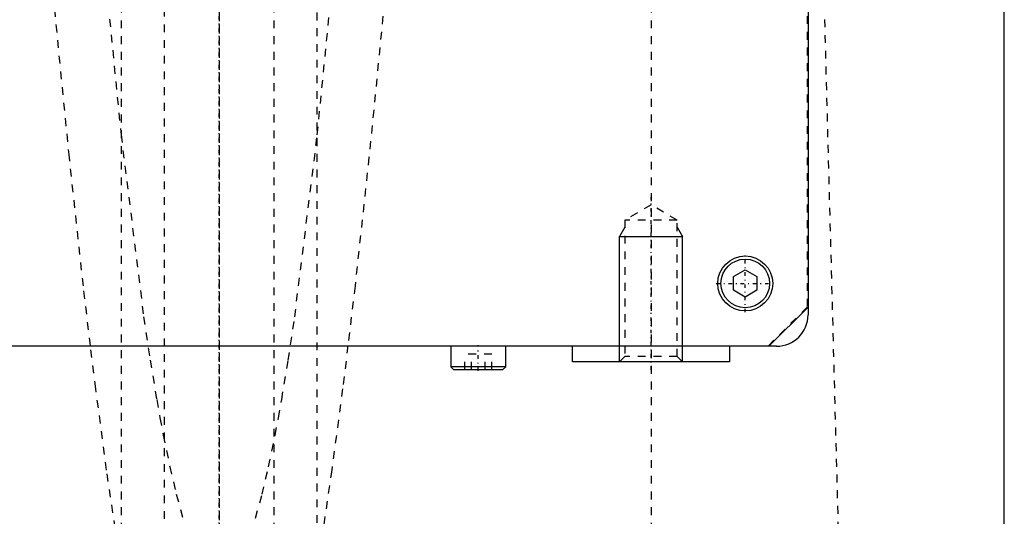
# Model space of a CAD drawing. Extents: x -120 to 120, y -123 to 447.
# Tile 5 of 11: x -25 to 100, y 42 to 106. Entities that reach past the tile are written whole.
import ezdxf

# ---------------------------------------------------------------- set-up
doc = ezdxf.new("R2010")
doc.units = 0
doc.linetypes.add('CENTER', pattern=[1.5, 0.45, -0.5, 0.05, -0.5])
doc.linetypes.add('DASHED', pattern=[2, 1, -1])
for name, color, linetype in [('AM_0', 7, 'CONTINUOUS'), ('AM_10', 7, 'CONTINUOUS'), ('AM_3', 7, 'DASHED'), ('AM_7', 7, 'CENTER')]:
    doc.layers.add(name, color=color, linetype=linetype)

msp = doc.modelspace()

# ---------------------------------------------------------------- linework, layer by layer
at = {"layer": 'AM_0', "color": 7, "linetype": 'CONTINUOUS'}
for p, q in [((75, 380), (75, 68)), ((100, 25), (100, 363)), ((65.5, 72.87), (67, 73.73)), ((65.5, 71.13), (65.5, 72.87)), ((67, 73.73), (68.5, 72.87)), ((68.5, 72.87), (68.5, 71.13)), ((67, 70.27), (65.5, 71.13)), ((68.5, 71.13), (67, 70.27)), ((70, 64), (75, 69)), ((71, 64), (-71, 64)), ((29.5, 64), (29.5, 61.4)), ((36.5, 61.4), (36.5, 64)), ((45, 62), (45, 64)), ((65, 64), (65, 62)), ((65, 62), (45, 62)), ((29.5, 61.4), (29.9, 61)), ((36.5, 61.4), (29.5, 61.4)), ((36.1, 61), (29.9, 61)), ((36.1, 61), (36.5, 61.4))]:
    msp.add_line(p, q, dxfattribs=at)
for radius in [3.5, 3.1]:
    msp.add_circle((67, 72), radius, dxfattribs=at)
msp.add_arc((71, 68), 4, 270, 0, dxfattribs=at)
at = {"layer": 'AM_10', "color": 7, "linetype": 'CONTINUOUS'}
for p, q in [((51.68, 79.17), (51, 78)), ((58.32, 79.17), (59, 78)), ((51, 62), (51, 78)), ((51, 78), (59, 78)), ((59, 62), (59, 78))]:
    msp.add_line(p, q, dxfattribs=at)
at = {"layer": 'AM_3', "color": 6, "linetype": 'DASHED'}
for p, q in [((-7, 421), (-7, -97.5)), ((7, -97.5), (7, 421)), ((-12.5, 405.5), (-12.5, -56.5)), ((12.5, -56.5), (12.5, 405.5)), ((74.95, 69.05), (74.95, 374.95)), ((55.06, 34.5), (55.06, 116.6)), ((76.83, 115.63), (79, 34.5)), ((55, 82), (51.68, 80.08)), ((58.32, 80.08), (55, 82)), ((51.68, 80.08), (51.68, 62.68)), ((58.32, 80.08), (51.68, 80.08)), ((58.32, 62.68), (58.32, 80.08)), ((69.95, 64.05), (74.95, 69.05)), ((-69.95, 64.05), (69.95, 64.05)), ((31.27, 61), (31.27, 63)), ((34.73, 63), (31.27, 63)), ((32.13, 61), (32.13, 63)), ((33.87, 61), (33.87, 63)), ((34.73, 61), (34.73, 63)), ((51.68, 62.68), (51, 62)), ((58.32, 62.68), (51.68, 62.68)), ((59, 62), (58.32, 62.68))]:
    msp.add_line(p, q, dxfattribs=at)
for points in [[(-16.4, 64.1, 0), (-17.3, 71.69, 0), (-19.08, 88.06, 0), (-20.86, 106.04, 0), (-21.74, 115.63, 0)], [(-14.95, 115.63, 0), (-12.5, 90.94, 0), (-9.62, 67.74, 0), (-8.79, 62.22, 0), (-7.96, 57.2, 0), (-7.54, 54.88, 0), (-7.13, 52.68, 0), (-6.29, 48.66, 0), (-5.46, 45.14, 0), (-4.62, 42.12, 0)], [(4.62, 42.12, 0), (5.46, 45.14, 0), (6.29, 48.66, 0), (7.13, 52.68, 0), (7.54, 54.88, 0), (7.96, 57.2, 0), (8.79, 62.22, 0), (9.62, 67.74, 0), (12.5, 90.94, 0), (14.95, 115.63, 0)], [(21.74, 115.63, 0), (20.86, 106.04, 0), (19.08, 88.06, 0), (17.3, 71.69, 0), (16.4, 64.1, 0)], [(-12.26, 34.5, 0), (-12.95, 38.84, 0), (-14.34, 48.23, 0), (-15.71, 58.58, 0), (-16.4, 64.1, 0)], [(16.4, 64.1, 0), (15.71, 58.58, 0), (14.34, 48.23, 0), (12.95, 38.84, 0), (12.26, 34.5, 0)]]:
    msp.add_polyline3d(points, dxfattribs=at)
at = {"layer": 'AM_7', "color": 4, "linetype": 'CENTER'}
for p, q in [((0, 446.93), (0, -123.42)), ((0, -18.4), (0, 386.4)), ((0, 247.5), (0, -82.5)), ((55, 61), (55, 83)), ((67, 68.33), (67, 75.67)), ((63.32, 72), (70.67, 72)), ((33, 60.85), (33, 64.15))]:
    msp.add_line(p, q, dxfattribs=at)

doc.saveas('drawing.dxf')
